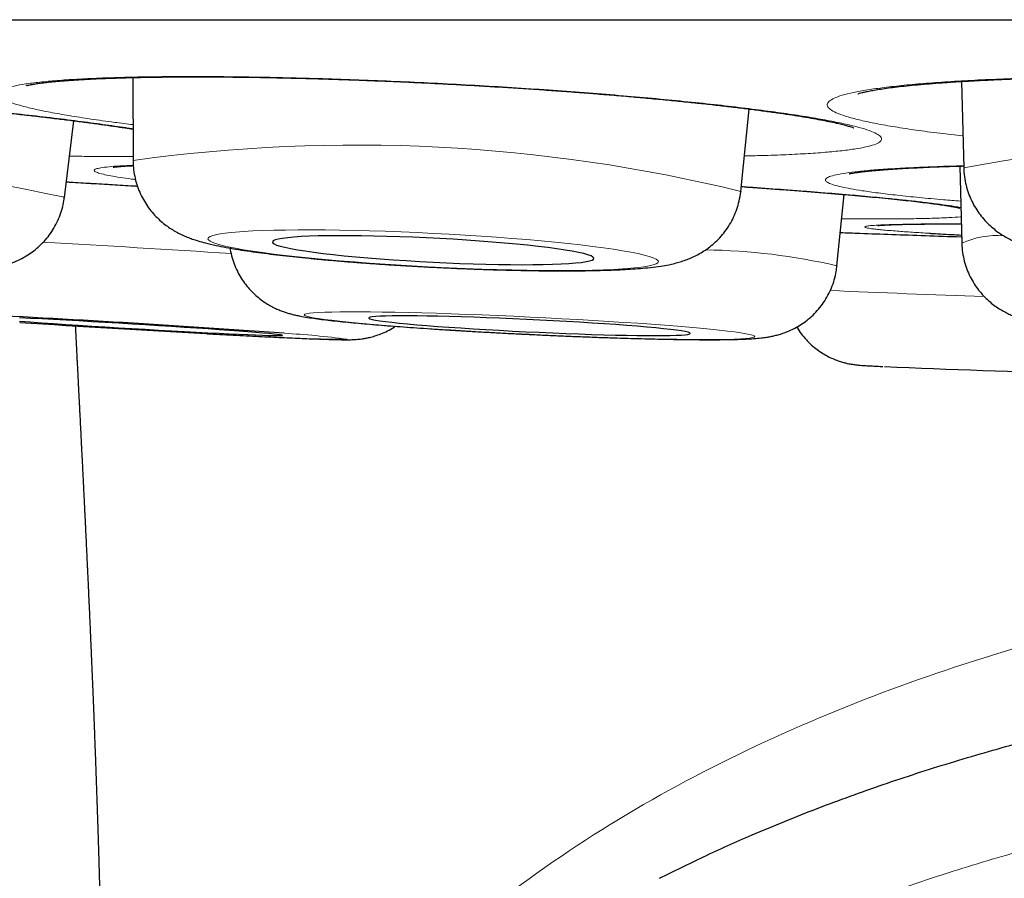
# Model space of a CAD drawing. Header units: millimetres. Extents: x 8 to 869, y 12 to 834.
# Tile 9 of 216: x 346.07 to 349.81, y 397.74 to 401.01. Entities that reach past the tile are written whole.
import ezdxf

# ---------------------------------------------------------------- set-up
doc = ezdxf.new("R2010")
doc.units = ezdxf.units.MM

msp = doc.modelspace()

# ---------------------------------------------------------------- linework, layer by layer
at = {"color": 7, "linetype": 'Continuous', "lineweight": 30}
for p, q in [((337.6236, 401.0073), (370.9585, 401.0073)), ((346.4967, 400.787), (346.4972, 400.4711)), ((349.6517, 400.7722), (349.6602, 400.4429)), ((348.8113, 400.3532), (348.8439, 400.6671)), ((346.2355, 400.3306), (346.2716, 400.6225)), ((349.6454, 400.4497), (349.653, 400.1563)), ((348.8113, 400.3532), (348.8111, 400.3521)), ((346.2355, 400.3308), (346.2355, 400.3306)), ((349.1777, 400.0697), (349.2051, 400.3415)), ((349.1777, 400.0697), (349.1773, 400.0688))]:
    msp.add_line(p, q, dxfattribs=at)
at = {"color": 252, "linetype": 'Continuous', "lineweight": 0, "flags": 128}
for points in [[(347.6398, 400.0653), (347.701, 400.0624), (347.7619, 400.0598), (347.8222, 400.0575), (347.8815, 400.0557), (347.9396, 400.0542), (347.9962, 400.0531), (348.0509, 400.0523), (348.1036, 400.052), (348.1539, 400.052), (348.2016, 400.0525), (348.2464, 400.0533), (348.2881, 400.0546), (348.3266, 400.0562), (348.3615, 400.0582), (348.3927, 400.0605), (348.4202, 400.0632), (348.4436, 400.0662), (348.4629, 400.0696), (348.4781, 400.0733), (348.4889, 400.0772), (348.4955, 400.0814), (348.4977, 400.0859), (348.4955, 400.0906), (348.4889, 400.0954), (348.4781, 400.1005), (348.4629, 400.1057), (348.4436, 400.111), (348.4202, 400.1164), (348.3927, 400.1219), (348.3615, 400.1274), (348.3266, 400.1329), (348.2881, 400.1384), (348.2464, 400.1439), (348.2016, 400.1493), (348.1539, 400.1546), (348.1036, 400.1597), (348.0509, 400.1647), (347.9962, 400.1696), (347.9396, 400.1742), (347.8815, 400.1786), (347.8222, 400.1827), (347.7619, 400.1866), (347.701, 400.1901), (347.6398, 400.1934), (347.5786, 400.1963), (347.5177, 400.1989), (347.4575, 400.2012), (347.3981, 400.2031), (347.34, 400.2046), (347.2834, 400.2057), (347.2287, 400.2064), (347.176, 400.2067), (347.1257, 400.2067), (347.078, 400.2062), (347.0332, 400.2054), (346.9915, 400.2042), (346.953, 400.2025), (346.9181, 400.2006), (346.8869, 400.1982), (346.8595, 400.1955), (346.836, 400.1925), (346.8167, 400.1891), (346.8015, 400.1855), (346.7907, 400.1815), (346.7841, 400.1773), (346.7819, 400.1728), (346.7841, 400.1682), (346.7907, 400.1633), (346.8015, 400.1582), (346.8167, 400.153), (346.836, 400.1477), (346.8595, 400.1423), (346.8869, 400.1368), (346.9181, 400.1313), (346.953, 400.1258), (346.9915, 400.1203), (347.0332, 400.1148), (347.078, 400.1094), (347.1257, 400.1042), (347.176, 400.099), (347.2287, 400.094), (347.2834, 400.0892), (347.34, 400.0846), (347.3981, 400.0802), (347.4575, 400.076), (347.5177, 400.0722), (347.5786, 400.0686), (347.6398, 400.0653)], [(348.8648, 399.8005), (348.8627, 399.8029), (348.8563, 399.8056), (348.8455, 399.8084), (348.8305, 399.8114), (348.8112, 399.8146), (348.7879, 399.8178), (348.7606, 399.8213), (348.7294, 399.8248), (348.6946, 399.8284), (348.6562, 399.8321), (348.6146, 399.8358), (348.5698, 399.8396), (348.5222, 399.8433), (348.472, 399.8471), (348.4194, 399.8508), (348.3646, 399.8545), (348.3081, 399.8581), (348.25, 399.8617), (348.1907, 399.8651), (348.1304, 399.8684), (348.0696, 399.8716), (348.0084, 399.8747), (347.9471, 399.8775), (347.8862, 399.8802), (347.8259, 399.8827), (347.7666, 399.885), (347.7084, 399.887), (347.6518, 399.8889), (347.597, 399.8904), (347.5442, 399.8918), (347.4939, 399.8929), (347.4461, 399.8937), (347.4012, 399.8942), (347.3594, 399.8945), (347.3209, 399.8946), (347.2859, 399.8943), (347.2545, 399.8938), (347.227, 399.893), (347.2034, 399.892), (347.184, 399.8907), (347.1687, 399.8891), (347.1578, 399.8874), (347.1511, 399.8853), (347.1488, 399.8831), (347.1509, 399.8806), (347.1573, 399.878), (347.1681, 399.8752), (347.1831, 399.8722), (347.2023, 399.869), (347.2257, 399.8657), (347.253, 399.8623), (347.2841, 399.8588), (347.319, 399.8551), (347.3573, 399.8515), (347.399, 399.8477), (347.4437, 399.844), (347.4913, 399.8402), (347.5416, 399.8364), (347.5942, 399.8327), (347.6489, 399.829), (347.7055, 399.8254), (347.7635, 399.8219), (347.8229, 399.8184), (347.8831, 399.8151), (347.944, 399.8119), (348.0052, 399.8089), (348.0664, 399.806), (348.1273, 399.8033), (348.1876, 399.8009), (348.247, 399.7986), (348.3051, 399.7965), (348.3618, 399.7947), (348.4166, 399.7931), (348.4693, 399.7918), (348.5197, 399.7907), (348.5674, 399.7899), (348.6123, 399.7893), (348.6542, 399.789), (348.6927, 399.789), (348.7277, 399.7892), (348.7591, 399.7897), (348.7866, 399.7905), (348.8101, 399.7916), (348.8296, 399.7929), (348.8448, 399.7944), (348.8558, 399.7962), (348.8625, 399.7982), (348.8648, 399.8005)]]:
    msp.add_lwpolyline(points, dxfattribs=at)
at = {"color": 7, "linetype": 'Continuous', "lineweight": 30, "flags": 128}
for points in [[(347.6398, 400.0837), (347.691, 400.0812), (347.7419, 400.0791), (347.792, 400.0774), (347.8411, 400.076), (347.8888, 400.075), (347.9347, 400.0744), (347.9786, 400.0741), (348.02, 400.0743), (348.0589, 400.0748), (348.0947, 400.0757), (348.1274, 400.077), (348.1567, 400.0787), (348.1823, 400.0807), (348.2041, 400.0831), (348.222, 400.0857), (348.2358, 400.0887), (348.2454, 400.092), (348.2507, 400.0955), (348.2518, 400.0993), (348.2486, 400.1033), (348.2411, 400.1074), (348.2294, 400.1118), (348.2136, 400.1162), (348.1937, 400.1207), (348.1699, 400.1253), (348.1425, 400.13), (348.1115, 400.1346), (348.0772, 400.1392), (348.0398, 400.1437), (347.9996, 400.1481), (347.9569, 400.1524), (347.912, 400.1565), (347.8652, 400.1604), (347.8167, 400.1641), (347.7671, 400.1676), (347.7165, 400.1708), (347.6654, 400.1737), (347.6142, 400.1763), (347.5631, 400.1786), (347.5125, 400.1805), (347.4629, 400.1821), (347.4145, 400.1833), (347.3676, 400.1841), (347.3227, 400.1845), (347.28, 400.1846), (347.2398, 400.1842), (347.2024, 400.1835), (347.1681, 400.1824), (347.1371, 400.1809), (347.1097, 400.1791), (347.0859, 400.1769), (347.066, 400.1744), (347.0502, 400.1715), (347.0385, 400.1684), (347.031, 400.165), (347.0278, 400.1613), (347.0289, 400.1575), (347.0342, 400.1534), (347.0438, 400.1491), (347.0576, 400.1448), (347.0755, 400.1403), (347.0973, 400.1357), (347.123, 400.1311), (347.1522, 400.1265), (347.1849, 400.1218), (347.2208, 400.1173), (347.2596, 400.1128), (347.301, 400.1085), (347.3449, 400.1043), (347.3908, 400.1002), (347.4385, 400.0964), (347.4876, 400.0928), (347.5377, 400.0895), (347.5886, 400.0864), (347.6398, 400.0837)], [(346.0643, 399.8587), (346.1051, 399.8559), (346.1483, 399.8529), (346.1937, 399.8498), (346.2409, 399.8467), (346.2897, 399.8436), (346.3395, 399.8404), (346.3902, 399.8373), (346.4414, 399.8342), (346.4926, 399.8311), (346.5436, 399.8281), (346.5939, 399.8252), (346.6433, 399.8225), (346.6913, 399.8198), (346.7377, 399.8173), (346.7821, 399.815), (346.8242, 399.8129), (346.8637, 399.811), (346.9004, 399.8093), (346.9339, 399.8078), (346.964, 399.8065), (346.9906, 399.8055), (347.0134, 399.8048), (347.0323, 399.8043), (347.0472, 399.8041), (347.0579, 399.8041), (347.0643, 399.8045), (347.0665, 399.805)], [(347.0665, 399.805), (347.0644, 399.8059), (347.058, 399.8069), (347.0474, 399.8083), (347.0327, 399.8098), (347.0138, 399.8116), (346.9911, 399.8136), (346.9646, 399.8158), (346.9345, 399.8182), (346.901, 399.8207), (346.8645, 399.8234), (346.825, 399.8262), (346.7829, 399.8292), (346.7386, 399.8322), (346.6922, 399.8353), (346.6442, 399.8384), (346.5949, 399.8415), (346.5446, 399.8447), (346.4936, 399.8478), (346.4424, 399.8509), (346.3912, 399.8539), (346.3405, 399.8569), (346.2906, 399.8597), (346.2419, 399.8624), (346.1946, 399.865), (346.1492, 399.8674), (346.1059, 399.8696), (346.0651, 399.8716)], [(348.619, 399.8123), (348.617, 399.8144), (348.6106, 399.8166), (348.6001, 399.8191), (348.5853, 399.8216), (348.5665, 399.8244), (348.5438, 399.8272), (348.5173, 399.8302), (348.4873, 399.8332), (348.4538, 399.8363), (348.4173, 399.8395), (348.3778, 399.8426), (348.3358, 399.8458), (348.2914, 399.8489), (348.2451, 399.852), (348.197, 399.855), (348.1477, 399.8579), (348.0973, 399.8607), (348.0463, 399.8633), (347.9951, 399.8659), (347.9439, 399.8682), (347.8932, 399.8704), (347.8432, 399.8723), (347.7944, 399.874), (347.7471, 399.8756), (347.7016, 399.8768), (347.6583, 399.8779), (347.6174, 399.8787), (347.5792, 399.8792), (347.5441, 399.8794), (347.5121, 399.8794), (347.4837, 399.8792), (347.4589, 399.8786), (347.438, 399.8778), (347.421, 399.8768), (347.4082, 399.8755), (347.3995, 399.874), (347.3951, 399.8722), (347.395, 399.8703), (347.3992, 399.8681), (347.4077, 399.8657), (347.4203, 399.8632), (347.4371, 399.8605), (347.4579, 399.8577), (347.4825, 399.8548), (347.5108, 399.8518), (347.5426, 399.8488), (347.5776, 399.8456), (347.6157, 399.8425), (347.6564, 399.8393), (347.6997, 399.8362), (347.7451, 399.8331), (347.7923, 399.8301), (347.841, 399.8271), (347.8909, 399.8242), (347.9417, 399.8215), (347.9928, 399.8189), (348.0441, 399.8165), (348.0951, 399.8142), (348.1455, 399.8122), (348.1949, 399.8103), (348.243, 399.8087), (348.2894, 399.8073), (348.3339, 399.8062), (348.376, 399.8053), (348.4156, 399.8046), (348.4523, 399.8042), (348.4859, 399.8041), (348.5161, 399.8042), (348.5427, 399.8046), (348.5656, 399.8053), (348.5846, 399.8062), (348.5995, 399.8074), (348.6102, 399.8088), (348.6168, 399.8104), (348.619, 399.8123)]]:
    msp.add_lwpolyline(points, dxfattribs=at)
at = {"color": 252, "linetype": 'Continuous', "lineweight": 0}
for centre, radius, start, end in [((350.6792, 395.1941), 5.3468, 75.9582, 100.9865), ((344.5115, 392.3686), 8.1467, 77.78247, 94.13435), ((347.3461, 394.3667), 6.1632, 76.24728, 97.91718), ((341.5683, 318.4887), 81.7998, 86.282827, 86.786039), ((349.7881, 399.8573), 0.3281, 85.9116, 114.3242), ((348.6486, 397.8058), 2.325, 76.8463, 89.2846), ((352.02, 467.9649), 68.0499, 267.582874, 268.078595), ((347.3707, 408.0536), 8.2635, 265.84758, 269.59372), ((346.9169, 396.876), 2.9409, 82.2761, 86.966)]:
    msp.add_arc(centre, radius, start, end, dxfattribs=at)
at = {"color": 7, "linetype": 'Continuous', "lineweight": 30}
for centre, radius, start, end in [((343.3696, 348.4857), 51.4605, 85.87367, 87.24051), ((350.0042, 458.9232), 59.1998, 266.185069, 266.870572), ((352.7205, 480.6102), 80.9939, 267.621164, 268.681474)]:
    msp.add_arc(centre, radius, start, end, dxfattribs=at)
for points, knots in [([(343.5067, 400.7772), (343.5068, 400.7772), (343.5071, 400.7772), (343.5114, 400.7781), (343.5192, 400.7792), (343.5311, 400.7807), (343.5473, 400.7823), (343.5678, 400.7839), (343.5924, 400.7855), (343.6212, 400.7868), (343.6539, 400.7879), (343.6908, 400.7888), (343.7317, 400.7894), (343.7764, 400.7897), (343.8247, 400.7897), (343.8765, 400.7894), (343.9314, 400.7887), (343.9894, 400.7877), (344.05, 400.7863), (344.1131, 400.7846), (344.1784, 400.7826), (344.2456, 400.7803), (344.3144, 400.7776), (344.3846, 400.7747), (344.4562, 400.7714), (344.5294, 400.7678), (344.6045, 400.7639), (344.6814, 400.7597), (344.7595, 400.7552), (344.8384, 400.7504), (344.918, 400.7454), (344.9978, 400.7401), (345.0776, 400.7346), (345.1575, 400.7289), (345.2372, 400.723), (345.3167, 400.7169), (345.3956, 400.7106), (345.4739, 400.7041), (345.5514, 400.6975), (345.6264, 400.6908), (345.6785, 400.6861), (345.7184, 400.6824), (345.7592, 400.6785), (345.8203, 400.6726), (345.8911, 400.6656), (345.9599, 400.6585), (346.0266, 400.6513), (346.0911, 400.6441), (346.1534, 400.637), (346.2131, 400.6298), (346.2701, 400.6227), (346.3241, 400.6157), (346.375, 400.6087), (346.4227, 400.6019), (346.4636, 400.5958), (346.4871, 400.592), (346.497, 400.5905)], [0, 0, 0, 0, 0.008879, 0.020972, 0.03445, 0.04924, 0.065181, 0.082057, 0.099732, 0.117358, 0.135631, 0.154407, 0.173585, 0.193083, 0.212833, 0.232774, 0.25285, 0.273014, 0.29322, 0.313418, 0.333565, 0.353631, 0.373587, 0.393412, 0.413093, 0.432712, 0.452721, 0.472818, 0.492976, 0.513165, 0.53335, 0.553497, 0.57358, 0.593583, 0.613699, 0.633798, 0.65389, 0.673987, 0.694099, 0.714234, 0.733298, 0.735939, 0.746541, 0.766606, 0.786625, 0.80662, 0.826601, 0.846577, 0.866555, 0.886542, 0.906539, 0.926349, 0.946127, 0.965912, 0.985648, 1, 1, 1, 1]), ([(346.0909, 400.7559), (346.0912, 400.756), (346.0917, 400.7562), (346.0967, 400.7575), (346.1051, 400.7594), (346.1176, 400.7617), (346.1343, 400.7644), (346.1553, 400.7673), (346.1806, 400.7701), (346.21, 400.773), (346.2433, 400.7757), (346.2808, 400.7783), (346.3223, 400.7807), (346.3677, 400.7829), (346.4167, 400.7848), (346.4691, 400.7864), (346.5248, 400.7878), (346.5833, 400.7888), (346.6446, 400.7894), (346.7082, 400.7898), (346.7741, 400.7898), (346.8417, 400.7894), (346.911, 400.7887), (346.9816, 400.7877), (347.0536, 400.7863), (347.1272, 400.7846), (347.2026, 400.7825), (347.2798, 400.7801), (347.3581, 400.7774), (347.4372, 400.7743), (347.5169, 400.771), (347.5967, 400.7673), (347.6764, 400.7633), (347.7561, 400.7591), (347.8356, 400.7546), (347.9149, 400.7498), (347.9935, 400.7448), (348.0714, 400.7395), (348.1484, 400.734), (348.2214, 400.7284), (348.2816, 400.7237), (348.3407, 400.7188), (348.4015, 400.7136), (348.4718, 400.7073), (348.54, 400.7008), (348.6062, 400.6942), (348.6701, 400.6875), (348.7316, 400.6807), (348.7906, 400.6738), (348.8467, 400.6669), (348.8998, 400.6599), (348.9497, 400.653), (348.9964, 400.6461), (349.0398, 400.6393), (349.0796, 400.6326), (349.1156, 400.626), (349.1475, 400.6198), (349.1741, 400.614), (349.1961, 400.6089), (349.2138, 400.6042), (349.2273, 400.6003), (349.2361, 400.5974), (349.241, 400.5956), (349.2416, 400.5953), (349.2418, 400.5952)], [0, 0, 0, 0, 0.009467, 0.020292, 0.032199, 0.045136, 0.058984, 0.073586, 0.088991, 0.104253, 0.120088, 0.136373, 0.153024, 0.169968, 0.187144, 0.204496, 0.221975, 0.239535, 0.257135, 0.274731, 0.292284, 0.309765, 0.327152, 0.344423, 0.361573, 0.378713, 0.396191, 0.413744, 0.431347, 0.448973, 0.466591, 0.484171, 0.50169, 0.519146, 0.536704, 0.554249, 0.571789, 0.589333, 0.606891, 0.624469, 0.640083, 0.649337, 0.666842, 0.684303, 0.701739, 0.719158, 0.736567, 0.753971, 0.771375, 0.788777, 0.805991, 0.823181, 0.840352, 0.857455, 0.874436, 0.89123, 0.907756, 0.923917, 0.937863, 0.952535, 0.967071, 0.97925, 0.990471, 1, 1, 1, 1]), ([(349.2568, 400.7248), (349.2567, 400.7247), (349.2563, 400.7246), (349.2585, 400.7254), (349.2637, 400.727), (349.2729, 400.7296), (349.2861, 400.7327), (349.3035, 400.7363), (349.3253, 400.7402), (349.3512, 400.7443), (349.3813, 400.7485), (349.4151, 400.7526), (349.4532, 400.7567), (349.4953, 400.7607), (349.5413, 400.7646), (349.5909, 400.7683), (349.6439, 400.7718), (349.7001, 400.775), (349.7592, 400.778), (349.821, 400.7806), (349.8852, 400.783), (349.9515, 400.785), (350.0196, 400.7866), (350.0893, 400.788), (350.1603, 400.789), (350.2326, 400.7896), (350.3065, 400.7899), (350.3822, 400.7898), (350.4596, 400.7895), (350.538, 400.7887), (350.6173, 400.7876), (350.697, 400.7862), (350.7769, 400.7845), (350.8566, 400.7824), (350.9362, 400.78), (351.0156, 400.7772), (351.0946, 400.7742), (351.173, 400.7708), (351.2506, 400.7671), (351.3273, 400.7632), (351.4003, 400.7591), (351.4604, 400.7554), (351.5195, 400.7516), (351.5798, 400.7475), (351.6494, 400.7424), (351.717, 400.7371), (351.7823, 400.7315), (351.8454, 400.7258), (351.906, 400.7199), (351.964, 400.7138), (352.0191, 400.7076), (352.071, 400.7013), (352.1197, 400.695), (352.1651, 400.6886), (352.2072, 400.6822), (352.2455, 400.6758), (352.2798, 400.6695), (352.3099, 400.6635), (352.3348, 400.658), (352.3549, 400.6531), (352.3701, 400.6489), (352.3814, 400.6454), (352.3884, 400.6429), (352.3919, 400.6415), (352.3918, 400.6415), (352.3917, 400.6415)], [0, 0, 0, 0, 0.001644, 0.011784, 0.022941, 0.035121, 0.048269, 0.062273, 0.076985, 0.092488, 0.1078, 0.12368, 0.14001, 0.156711, 0.173711, 0.190949, 0.208369, 0.225922, 0.243561, 0.261244, 0.278928, 0.296572, 0.314145, 0.331625, 0.348991, 0.366235, 0.383463, 0.401035, 0.418684, 0.436384, 0.454108, 0.471824, 0.489503, 0.507121, 0.524674, 0.542329, 0.55997, 0.577605, 0.595244, 0.612895, 0.630566, 0.646512, 0.655816, 0.673406, 0.69095, 0.708465, 0.725959, 0.743437, 0.760906, 0.778367, 0.795819, 0.813059, 0.830278, 0.847457, 0.864546, 0.881485, 0.8982, 0.914605, 0.930589, 0.944249, 0.958625, 0.971313, 0.983172, 0.99411, 1, 1, 1, 1]), ([(343.9245, 400.494), (343.9243, 400.4911), (343.9235, 400.477), (343.9259, 400.4519), (343.9314, 400.4195), (343.9405, 400.3886), (343.9523, 400.3596), (343.9667, 400.3327), (343.9831, 400.3081), (344.0011, 400.286), (344.0201, 400.2665), (344.0396, 400.2497), (344.0588, 400.2356), (344.0775, 400.2239), (344.0953, 400.2142), (344.1125, 400.2061), (344.1293, 400.1991), (344.1466, 400.1929), (344.1654, 400.187), (344.1886, 400.1806), (344.2168, 400.174), (344.2496, 400.1674), (344.2845, 400.1611), (344.3212, 400.1552), (344.3604, 400.1493), (344.4026, 400.1435), (344.4467, 400.1378), (344.4928, 400.1322), (344.5408, 400.1267), (344.5908, 400.1212), (344.6425, 400.1159), (344.6958, 400.1106), (344.7506, 400.1055), (344.8066, 400.1004), (344.8636, 400.0956), (344.9214, 400.0909), (344.9797, 400.0863), (345.0384, 400.082), (345.0971, 400.0779), (345.1557, 400.074), (345.2139, 400.0704), (345.2714, 400.067), (345.3281, 400.0639), (345.3837, 400.0611), (345.4379, 400.0587), (345.4907, 400.0565), (345.5417, 400.0546), (345.5909, 400.0531), (345.638, 400.052), (345.683, 400.0512), (345.7257, 400.0507), (345.7662, 400.0507), (345.8045, 400.0511), (345.841, 400.0519), (345.8764, 400.0534), (345.9114, 400.0557), (345.9419, 400.0588), (345.968, 400.0628), (345.9883, 400.0669), (346.0072, 400.0716), (346.0266, 400.0775), (346.047, 400.0852), (346.0685, 400.095), (346.091, 400.1074), (346.114, 400.1227), (346.1368, 400.1412), (346.1586, 400.1627), (346.1785, 400.1868), (346.1961, 400.2133), (346.211, 400.2418), (346.2227, 400.2718), (346.2312, 400.3016), (346.234, 400.3215), (346.2353, 400.3307)], [0, 0, 0, 0, 0.0026674, 0.0129078, 0.0229119, 0.0326961, 0.04227, 0.0516354, 0.0607864, 0.0697061, 0.0783648, 0.0867272, 0.0947835, 0.1025995, 0.1103519, 0.1182853, 0.1267038, 0.1360873, 0.1471363, 0.1610929, 0.1809554, 0.2025346, 0.2222628, 0.240912, 0.2605753, 0.2795445, 0.2981002, 0.3163947, 0.3345133, 0.3525079, 0.3704125, 0.3882506, 0.4060387, 0.4237892, 0.4415118, 0.4592139, 0.4769019, 0.4945813, 0.5122569, 0.5299331, 0.5476133, 0.5653025, 0.5830057, 0.6007291, 0.6184797, 0.6362664, 0.6541002, 0.6719958, 0.6899733, 0.7080609, 0.7262997, 0.7447532, 0.7635245, 0.7827955, 0.8029264, 0.8247758, 0.8479215, 0.8618735, 0.8720665, 0.8811826, 0.8896582, 0.8979365, 0.9062501, 0.9148384, 0.9238025, 0.9330971, 0.9426209, 0.9522873, 0.9620396, 0.9718437, 0.9816792, 0.9915339, 1, 1, 1, 1]), ([(346.4975, 400.4711), (346.4976, 400.4621), (346.4979, 400.4419), (346.5027, 400.4112), (346.5108, 400.3796), (346.522, 400.3498), (346.5358, 400.322), (346.5518, 400.2965), (346.5695, 400.2735), (346.5884, 400.2531), (346.608, 400.2353), (346.6276, 400.2201), (346.6471, 400.2072), (346.6661, 400.1963), (346.685, 400.187), (346.704, 400.1789), (346.7241, 400.1713), (346.747, 400.1639), (346.7765, 400.1557), (346.811, 400.1477), (346.8497, 400.1401), (346.8889, 400.1332), (346.9303, 400.1268), (346.9744, 400.1206), (347.0198, 400.1148), (347.067, 400.1092), (347.116, 400.1038), (347.1668, 400.0987), (347.2193, 400.0937), (347.2733, 400.089), (347.3286, 400.0845), (347.3851, 400.0802), (347.4427, 400.0761), (347.5009, 400.0723), (347.5597, 400.0688), (347.6061, 400.0662), (347.6328, 400.0649), (347.6398, 400.0645)], [0, 0, 0, 0, 0.016684, 0.037273, 0.057424, 0.077167, 0.096521, 0.115486, 0.13405, 0.152189, 0.169888, 0.187199, 0.204322, 0.22163, 0.239558, 0.258868, 0.280632, 0.306543, 0.339832, 0.388538, 0.430832, 0.470013, 0.511357, 0.550646, 0.588761, 0.626155, 0.663072, 0.699655, 0.735998, 0.772163, 0.808195, 0.844127, 0.879985, 0.915789, 0.951556, 0.9873, 1, 1, 1, 1]), ([(346.4214, 400.4455), (346.4214, 400.4455), (346.4209, 400.4454), (346.423, 400.4458), (346.428, 400.4465), (346.4372, 400.4475), (346.4503, 400.4487), (346.4681, 400.4499), (346.4842, 400.4509), (346.4955, 400.4513), (346.4982, 400.4514)], [0, 0, 0, 0, 0.01364, 0.130276, 0.263491, 0.413145, 0.577714, 0.754666, 0.94112, 1, 1, 1, 1]), ([(349.2239, 400.4202), (349.2239, 400.4201), (349.2237, 400.4201), (349.2271, 400.4209), (349.2339, 400.4223), (349.2448, 400.4242), (349.2598, 400.4264), (349.2792, 400.4289), (349.303, 400.4314), (349.331, 400.434), (349.363, 400.4366), (349.399, 400.4391), (349.4388, 400.4415), (349.4824, 400.4437), (349.5294, 400.4458), (349.5798, 400.4477), (349.6234, 400.4492), (349.6512, 400.4499), (349.66, 400.4501)], [0, 0, 0, 0, 0.023729, 0.069529, 0.120704, 0.177074, 0.238103, 0.303018, 0.370976, 0.4412, 0.513009, 0.585293, 0.659864, 0.735136, 0.810972, 0.887269, 0.963956, 1, 1, 1, 1]), ([(349.6607, 400.4429), (349.6607, 400.4374), (349.6609, 400.4206), (349.6651, 400.393), (349.6729, 400.361), (349.684, 400.3308), (349.6977, 400.3026), (349.7137, 400.2766), (349.7316, 400.2531), (349.7507, 400.2322), (349.7706, 400.2139), (349.7907, 400.1982), (349.8109, 400.1848), (349.8308, 400.1733), (349.8508, 400.1634), (349.8712, 400.1547), (349.8932, 400.1466), (349.9185, 400.1386), (349.9515, 400.1298), (349.9893, 400.1215), (350.0308, 400.1139), (350.0718, 400.1074), (350.1148, 400.1014), (350.1606, 400.0957), (350.2077, 400.0905), (350.2564, 400.0856), (350.3068, 400.0811), (350.3588, 400.0768), (350.4124, 400.0729), (350.4675, 400.0693), (350.5238, 400.0659), (350.5811, 400.0629), (350.6393, 400.0602), (350.6981, 400.0578), (350.7554, 400.0558), (350.793, 400.0548), (350.8109, 400.0543)], [0, 0, 0, 0, 0.0103724, 0.0313922, 0.0519713, 0.0721489, 0.0919546, 0.1113983, 0.1304823, 0.1492032, 0.1675759, 0.1856851, 0.2037525, 0.2221071, 0.2412515, 0.2619685, 0.2853914, 0.3133484, 0.3493837, 0.4014574, 0.443565, 0.4828295, 0.5242096, 0.5637084, 0.6020895, 0.639766, 0.6769664, 0.7138306, 0.7504502, 0.7868883, 0.8231905, 0.859391, 0.8955162, 0.9315877, 0.9676235, 1, 1, 1, 1]), ([(346.2428, 400.3896), (346.2478, 400.3893), (346.2792, 400.3875), (346.3377, 400.384), (346.4181, 400.3792), (346.4769, 400.3757), (346.5088, 400.3738), (346.5137, 400.3735)], [0, 0, 0, 0, 0.056198, 0.351009, 0.647767, 0.946124, 1, 1, 1, 1]), ([(347.6398, 400.0645), (347.6502, 400.064), (347.6803, 400.0625), (347.73, 400.0602), (347.7887, 400.0578), (347.8468, 400.0558), (347.904, 400.0541), (347.9602, 400.0527), (348.0152, 400.0517), (348.0687, 400.051), (348.1206, 400.0507), (348.1707, 400.0508), (348.2188, 400.0512), (348.265, 400.052), (348.309, 400.0533), (348.3511, 400.055), (348.3913, 400.0571), (348.4301, 400.0599), (348.4688, 400.0636), (348.5039, 400.0682), (348.534, 400.0734), (348.5585, 400.0788), (348.58, 400.0846), (348.601, 400.0915), (348.6221, 400.0998), (348.6436, 400.11), (348.6657, 400.1225), (348.6882, 400.1376), (348.7104, 400.1557), (348.7318, 400.1767), (348.7517, 400.2005), (348.7695, 400.2267), (348.7846, 400.255), (348.7968, 400.2849), (348.8057, 400.3172), (348.8105, 400.3401), (348.8112, 400.3526), (348.8112, 400.3532)], [0, 0, 0, 0, 0.018871, 0.054746, 0.090634, 0.126545, 0.162492, 0.198491, 0.23456, 0.270722, 0.307007, 0.343452, 0.38011, 0.417055, 0.454394, 0.492295, 0.531032, 0.571098, 0.613495, 0.660723, 0.695908, 0.721617, 0.744408, 0.764705, 0.783566, 0.801848, 0.820082, 0.838585, 0.857558, 0.876964, 0.896681, 0.916591, 0.936615, 0.956703, 0.976826, 0.998898, 1, 1, 1, 1]), ([(348.8132, 400.3715), (348.828, 400.3705), (348.8663, 400.3679), (348.926, 400.3636), (348.9923, 400.3587), (349.0566, 400.3538), (349.1185, 400.3488), (349.1778, 400.3439), (349.2342, 400.3391), (349.2876, 400.3343), (349.3378, 400.3295), (349.3848, 400.3249), (349.4286, 400.3203), (349.4689, 400.3158), (349.5055, 400.3115), (349.5383, 400.3074), (349.5672, 400.3035), (349.5901, 400.3), (349.6065, 400.2974), (349.6197, 400.2951), (349.6306, 400.293), (349.6389, 400.2913), (349.6435, 400.2901), (349.6438, 400.29), (349.6439, 400.29)], [0, 0, 0, 0, 0.032863, 0.084592, 0.136646, 0.188825, 0.241049, 0.293207, 0.345211, 0.396975, 0.448387, 0.499851, 0.551171, 0.602232, 0.652983, 0.703338, 0.753161, 0.802235, 0.839461, 0.866744, 0.906834, 0.943617, 0.976505, 1, 1, 1, 1]), ([(349.6524, 400.1789), (349.6517, 400.179), (349.6045, 400.1806), (349.5153, 400.1837), (349.3863, 400.1882), (349.278, 400.1921), (349.2149, 400.1944), (349.1903, 400.1953)], [0, 0, 0, 0, 0.003933, 0.283826, 0.553886, 0.825822, 1, 1, 1, 1]), ([(349.3328, 400.2235), (349.333, 400.2235), (349.3334, 400.2236), (349.3379, 400.224), (349.3458, 400.2246), (349.358, 400.2253), (349.3745, 400.2261), (349.3953, 400.2269), (349.4205, 400.2276), (349.4497, 400.2282), (349.4828, 400.2288), (349.5196, 400.2292), (349.56, 400.2295), (349.6035, 400.2297), (349.6352, 400.2297), (349.6511, 400.2298)], [0, 0, 0, 0, 0.042226, 0.097118, 0.160539, 0.231573, 0.308633, 0.389992, 0.474191, 0.56017, 0.647215, 0.734824, 0.822362, 0.911421, 1, 1, 1, 1]), ([(349.5305, 400.1938), (349.5319, 400.1937), (349.5564, 400.1921), (349.5966, 400.1899), (349.6394, 400.1878), (349.6522, 400.1871)], [0, 0, 0, 0, 0.040715, 0.714131, 1, 1, 1, 1]), ([(346.8669, 400.1372), (346.867, 400.1356), (346.8683, 400.1232), (346.8741, 400.1007), (346.8841, 400.0705), (346.8972, 400.0423), (346.9126, 400.0162), (346.93, 399.9925), (346.9489, 399.9713), (346.9688, 399.9527), (346.989, 399.9369), (347.0088, 399.9238), (347.0276, 399.9132), (347.0452, 399.9049), (347.0614, 399.8982), (347.0765, 399.8928), (347.0911, 399.8883), (347.1059, 399.8844), (347.1223, 399.8806), (347.1432, 399.8764), (347.1686, 399.8722), (347.1987, 399.8679), (347.2312, 399.8638), (347.2663, 399.8599), (347.3045, 399.8559), (347.3446, 399.8521), (347.3868, 399.8483), (347.4313, 399.8446), (347.478, 399.8409), (347.5268, 399.8372), (347.5774, 399.8336), (347.6298, 399.83), (347.6838, 399.8265), (347.739, 399.8231), (347.7954, 399.8197), (347.8527, 399.8165), (347.9106, 399.8134), (347.9689, 399.8104), (348.0274, 399.8076), (348.0857, 399.8049), (348.1438, 399.8024), (348.2012, 399.8001), (348.2578, 399.7979), (348.3134, 399.796), (348.3676, 399.7942), (348.4204, 399.7927), (348.4714, 399.7914), (348.5206, 399.7903), (348.5676, 399.7894), (348.6124, 399.7888), (348.6548, 399.7885), (348.6948, 399.7883), (348.7322, 399.7885), (348.7673, 399.7889), (348.8002, 399.7897), (348.8316, 399.7909), (348.8606, 399.7925), (348.8858, 399.7948), (348.9068, 399.7974), (348.9244, 399.8004), (348.9405, 399.8038), (348.9575, 399.8083), (348.976, 399.8142), (348.9962, 399.8221), (349.0179, 399.8325), (349.0409, 399.8459), (349.0643, 399.8625), (349.087, 399.8822), (349.1082, 399.9048), (349.1273, 399.9299), (349.1439, 399.9572), (349.1576, 399.9863), (349.168, 400.0168), (349.1748, 400.0447), (349.1766, 400.0626), (349.1773, 400.0697)], [0, 0, 0, 0, 0.0014756, 0.0113696, 0.021038, 0.0304868, 0.0397156, 0.0487161, 0.0574683, 0.0659347, 0.0740556, 0.0817627, 0.0890348, 0.0959699, 0.1028031, 0.1098342, 0.1173923, 0.1260015, 0.1364329, 0.1501339, 0.1711742, 0.1916207, 0.2106562, 0.2308018, 0.2499322, 0.2685326, 0.2868271, 0.3049273, 0.3228962, 0.3407726, 0.3585819, 0.3763415, 0.394064, 0.4117583, 0.4294316, 0.4470894, 0.4647363, 0.482376, 0.5000122, 0.5176479, 0.5352856, 0.5529282, 0.5705794, 0.588243, 0.6059236, 0.6236268, 0.6413596, 0.659131, 0.6769534, 0.6948436, 0.7128257, 0.7309359, 0.7492307, 0.7678042, 0.7868273, 0.8066512, 0.8281663, 0.8475709, 0.861225, 0.8701735, 0.8781925, 0.8856604, 0.8930203, 0.9005125, 0.9084671, 0.9169923, 0.9259954, 0.9353139, 0.9448257, 0.9544571, 0.9641635, 0.9739179, 0.9837033, 0.9935088, 1, 1, 1, 1]), ([(349.6534, 400.1563), (349.6534, 400.1526), (349.6533, 400.1378), (349.6569, 400.1122), (349.6641, 400.0801), (349.6747, 400.0498), (349.6879, 400.0215), (349.7036, 399.9954), (349.7212, 399.9717), (349.7402, 399.9505), (349.7601, 399.9321), (349.7803, 399.9164), (349.8001, 399.9033), (349.8192, 399.8925), (349.8374, 399.8838), (349.8548, 399.8765), (349.8719, 399.8705), (349.8893, 399.8651), (349.9083, 399.8601), (349.9317, 399.8548), (349.9602, 399.8495), (349.9932, 399.8444), (350.0282, 399.8398), (350.065, 399.8355), (350.1043, 399.8314), (350.1467, 399.8275), (350.1909, 399.8238), (350.2371, 399.8202), (350.2853, 399.8169), (350.3354, 399.8136), (350.3873, 399.8106), (350.4408, 399.8077), (350.4957, 399.805), (350.5519, 399.8024), (350.609, 399.8001), (350.6669, 399.7979), (350.7254, 399.796), (350.771, 399.7946), (350.7971, 399.7939), (350.8036, 399.7937)], [0, 0, 0, 0, 0.006612, 0.02703, 0.046977, 0.066487, 0.085575, 0.104246, 0.122486, 0.140259, 0.157504, 0.174148, 0.190171, 0.20571, 0.221125, 0.23691, 0.253678, 0.272398, 0.294483, 0.322457, 0.36248, 0.405396, 0.444703, 0.481893, 0.521103, 0.558953, 0.595989, 0.632512, 0.668688, 0.70462, 0.740375, 0.775999, 0.811524, 0.846976, 0.882372, 0.917727, 0.953055, 0.988366, 1, 1, 1, 1]), ([(346.2769, 399.841), (346.277, 399.8406), (346.2774, 399.8324), (346.2783, 399.8154), (346.2795, 399.7908), (346.2808, 399.7668), (346.2819, 399.745), (346.2829, 399.7256), (346.2838, 399.7079), (346.2847, 399.6907), (346.2857, 399.6709), (346.2869, 399.6475), (346.2883, 399.6213), (346.2896, 399.5951), (346.2909, 399.5702), (346.292, 399.5481), (346.293, 399.528), (346.294, 399.5085), (346.2951, 399.4871), (346.2963, 399.4632), (346.2977, 399.4368), (346.2991, 399.4093), (346.3004, 399.3824), (346.3016, 399.3578), (346.3027, 399.3361), (346.3037, 399.3164), (346.3046, 399.2979), (346.3056, 399.2791), (346.3065, 399.2594), (346.3076, 399.2385), (346.3087, 399.2161), (346.3098, 399.1934), (346.3109, 399.1716), (346.3119, 399.1515), (346.3127, 399.1337), (346.3135, 399.1184), (346.3141, 399.1047), (346.3148, 399.0905), (346.3156, 399.0738), (346.3166, 399.054), (346.3177, 399.0314), (346.3188, 399.0074), (346.3199, 398.9839), (346.3209, 398.9624), (346.3219, 398.9432), (346.3227, 398.9261), (346.3234, 398.9103), (346.3242, 398.8938), (346.325, 398.8749), (346.3261, 398.8529), (346.3272, 398.8287), (346.3283, 398.8031), (346.3295, 398.7777), (346.3306, 398.7537), (346.3316, 398.7317), (346.3325, 398.7112), (346.3334, 398.6911), (346.3343, 398.6699), (346.3353, 398.6462), (346.3365, 398.6205), (346.3376, 398.5944), (346.3387, 398.5695), (346.3396, 398.5466), (346.3408, 398.5189), (346.3422, 398.4855), (346.3438, 398.4455), (346.3455, 398.4043), (346.3472, 398.3617), (346.3489, 398.3183), (346.3504, 398.28), (346.3516, 398.2479), (346.3526, 398.2218), (346.3535, 398.1969), (346.3544, 398.1727), (346.3553, 398.1483), (346.3562, 398.1223), (346.3572, 398.094), (346.3582, 398.0646), (346.3592, 398.0355), (346.3601, 398.0083), (346.361, 397.9829), (346.3618, 397.9582), (346.3626, 397.9329), (346.3634, 397.9064), (346.3643, 397.8791), (346.3653, 397.845), (346.3665, 397.8049), (346.3678, 397.7591), (346.3691, 397.7138), (346.3703, 397.6676), (346.3714, 397.6262), (346.3723, 397.5905), (346.373, 397.5617), (346.3736, 397.5338), (346.3743, 397.5053), (346.375, 397.475), (346.3756, 397.4453), (346.3762, 397.4176), (346.3767, 397.3933), (346.3771, 397.3704), (346.3775, 397.3473), (346.378, 397.3225), (346.3785, 397.2953), (346.3789, 397.2697), (346.3793, 397.2474), (346.3796, 397.2288), (346.3798, 397.2108), (346.3801, 397.1931), (346.3804, 397.172), (346.3808, 397.1465), (346.3811, 397.1221), (346.3813, 397.1058), (346.3813, 397.0998)], [0, 0, 0, 0, 0.000319, 0.007421, 0.015233, 0.022506, 0.029099, 0.035012, 0.040244, 0.045249, 0.050762, 0.058431, 0.066831, 0.075019, 0.08274, 0.089994, 0.095682, 0.101594, 0.108311, 0.115836, 0.124167, 0.133308, 0.142006, 0.149833, 0.156783, 0.162855, 0.168805, 0.174693, 0.181039, 0.187844, 0.195107, 0.202808, 0.210094, 0.216518, 0.222588, 0.227613, 0.231656, 0.236149, 0.241683, 0.248261, 0.255883, 0.264327, 0.272287, 0.279551, 0.286006, 0.291788, 0.296898, 0.301979, 0.308688, 0.316192, 0.324494, 0.333577, 0.342563, 0.350805, 0.358468, 0.365551, 0.372152, 0.37953, 0.387867, 0.397165, 0.406682, 0.415522, 0.423682, 0.431163, 0.445255, 0.459601, 0.474446, 0.489983, 0.506253, 0.52221, 0.532357, 0.542043, 0.551335, 0.560257, 0.569207, 0.578963, 0.589717, 0.601378, 0.612588, 0.623103, 0.632685, 0.641944, 0.651766, 0.662158, 0.673019, 0.683769, 0.702417, 0.720592, 0.738516, 0.756939, 0.776499, 0.789085, 0.800909, 0.812028, 0.82369, 0.836386, 0.849995, 0.86115, 0.871442, 0.88087, 0.890394, 0.901107, 0.913012, 0.925896, 0.934703, 0.943382, 0.951932, 0.96045, 0.969981, 0.980815, 0.992957, 1, 1, 1, 1]), ([(346.7777, 399.8114), (346.7943, 399.8105), (346.8288, 399.8087), (346.8791, 399.806), (346.9288, 399.8034), (346.9763, 399.8011), (347.0217, 399.7988), (347.0645, 399.7968), (347.1048, 399.795), (347.1422, 399.7934), (347.1768, 399.792), (347.2085, 399.7908), (347.2372, 399.7898), (347.263, 399.7891), (347.2863, 399.7886), (347.3063, 399.7883), (347.3222, 399.7884), (347.3352, 399.7888), (347.3458, 399.7894), (347.3562, 399.7903), (347.3681, 399.7916), (347.3822, 399.7938), (347.399, 399.7973), (347.4188, 399.8026), (347.4416, 399.8106), (347.4662, 399.8219), (347.4847, 399.8318), (347.4943, 399.8387), (347.496, 399.8399)], [0, 0, 0, 0, 0.0481583, 0.0997196, 0.1513142, 0.2029522, 0.2546472, 0.3064179, 0.3582909, 0.4103059, 0.4625234, 0.5150419, 0.5680315, 0.6218136, 0.6770769, 0.7356508, 0.7872385, 0.8172384, 0.8366891, 0.8539277, 0.8698203, 0.885532, 0.902232, 0.9214194, 0.9437229, 0.9683839, 0.9943824, 1, 1, 1, 1]), ([(349.0245, 399.8367), (349.0249, 399.8361), (349.03, 399.8267), (349.0421, 399.8101), (349.0606, 399.7877), (349.0807, 399.7679), (349.1018, 399.7506), (349.1235, 399.7359), (349.1452, 399.7237), (349.1662, 399.7141), (349.1857, 399.7068), (349.2026, 399.7018), (349.2166, 399.6983), (349.2279, 399.696), (349.2372, 399.6945), (349.2451, 399.6934), (349.2522, 399.6925), (349.2594, 399.6918), (349.2679, 399.6911), (349.28, 399.6902), (349.2962, 399.6892), (349.3176, 399.688), (349.336, 399.6871), (349.3492, 399.6865), (349.3529, 399.6863)], [0, 0, 0, 0, 0.0036797, 0.0520622, 0.0991642, 0.1449062, 0.1891654, 0.231754, 0.2723661, 0.3104505, 0.3450029, 0.3747827, 0.3997749, 0.4217629, 0.4431573, 0.4661422, 0.4929401, 0.5271255, 0.5746529, 0.6504379, 0.7642923, 0.8599774, 0.9613799, 1, 1, 1, 1]), ([(348.5022, 397.7369), (348.5577, 397.7647), (348.674, 397.8227), (348.874, 397.9119), (349.1021, 398.0046), (349.3541, 398.0959), (349.6096, 398.1786), (349.897, 398.2614), (350.182, 398.3325), (350.4782, 398.3981), (350.6588, 398.4312), (350.7566, 398.4491)], [0, 0, 0, 0, 0.078309, 0.163779, 0.27635, 0.389096, 0.502408, 0.615845, 0.767577, 0.874094, 1, 1, 1, 1])]:
    msp.add_open_spline(points, degree=3, knots=knots, dxfattribs=at)
at = {"color": 252, "linetype": 'Continuous', "lineweight": 0}
for points, knots in [([(348.2975, 400.7232), (348.2533, 400.7267), (348.1648, 400.7337), (348.0271, 400.7434), (347.8873, 400.7524), (347.746, 400.7605), (347.6041, 400.7678), (347.4624, 400.7742), (347.3222, 400.7796), (347.1846, 400.784), (347.0505, 400.7873), (346.9206, 400.7896), (346.7959, 400.7909), (346.6775, 400.791), (346.5663, 400.7901), (346.4628, 400.7881), (346.3677, 400.785), (346.2819, 400.7809), (346.2061, 400.7758), (346.1406, 400.7696), (346.0858, 400.7626), (346.0422, 400.7547), (346.0104, 400.746), (345.9903, 400.7364), (345.982, 400.7262), (345.9856, 400.7154), (346.0014, 400.704), (346.029, 400.6922), (346.068, 400.68), (346.1184, 400.6675), (346.18, 400.6547), (346.2521, 400.6419), (346.3344, 400.629), (346.4158, 400.6175), (346.4733, 400.6104), (346.4969, 400.6075)], [0, 0, 0, 0, 0.03053, 0.061169, 0.091808, 0.122339, 0.152869, 0.183508, 0.214147, 0.244677, 0.275207, 0.305846, 0.336486, 0.367016, 0.397546, 0.428185, 0.458824, 0.489354, 0.519884, 0.550523, 0.581163, 0.611693, 0.642223, 0.672862, 0.703501, 0.734031, 0.764561, 0.7952, 0.82584, 0.85637, 0.8869, 0.917539, 0.948178, 0.978708, 1, 1, 1, 1]), ([(351.4778, 400.7554), (351.4338, 400.7581), (351.3457, 400.7634), (351.2084, 400.7703), (351.0688, 400.7763), (350.9275, 400.7814), (350.7855, 400.7854), (350.6436, 400.7883), (350.503, 400.7902), (350.3648, 400.7911), (350.2299, 400.7908), (350.0991, 400.7894), (349.9734, 400.787), (349.8539, 400.7836), (349.7414, 400.7791), (349.6364, 400.7736), (349.5398, 400.7671), (349.4524, 400.7597), (349.3749, 400.7515), (349.3076, 400.7424), (349.251, 400.7327), (349.2055, 400.7222), (349.1719, 400.7112), (349.1499, 400.6996), (349.1396, 400.6876), (349.1412, 400.6753), (349.1551, 400.6627), (349.1809, 400.6499), (349.2181, 400.637), (349.2667, 400.6242), (349.3266, 400.6115), (349.3971, 400.5989), (349.4779, 400.5866), (349.5639, 400.5751), (349.6273, 400.568), (349.6571, 400.5647)], [0, 0, 0, 0, 0.030354, 0.060816, 0.091278, 0.121631, 0.151985, 0.182447, 0.212909, 0.243263, 0.273617, 0.304079, 0.334541, 0.364894, 0.395248, 0.42571, 0.456172, 0.486526, 0.516879, 0.547342, 0.577804, 0.608157, 0.638511, 0.668973, 0.699435, 0.729789, 0.760142, 0.790604, 0.821067, 0.85142, 0.881774, 0.912236, 0.942698, 0.973052, 1, 1, 1, 1]), ([(348.8253, 400.4883), (348.8477, 400.4888), (348.9044, 400.49), (348.9856, 400.493), (349.0694, 400.4974), (349.1428, 400.5027), (349.2055, 400.5091), (349.2574, 400.5164), (349.2981, 400.5245), (349.3273, 400.5334), (349.3443, 400.5431), (349.3495, 400.5535), (349.3429, 400.5645), (349.3244, 400.5759), (349.2939, 400.5879), (349.2518, 400.6002), (349.1986, 400.6128), (349.1346, 400.6255), (349.0599, 400.6384), (348.9752, 400.6512), (348.8814, 400.664), (348.7791, 400.6766), (348.6687, 400.6889), (348.5511, 400.7008), (348.4275, 400.7124), (348.3408, 400.7196), (348.2975, 400.7232)], [0, 0, 0, 0, 0.0276382, 0.0699886, 0.1123391, 0.1545388, 0.1967385, 0.2390889, 0.2814394, 0.3236391, 0.3658388, 0.4081892, 0.4505397, 0.4927394, 0.5349391, 0.5772896, 0.61964, 0.6618397, 0.7040394, 0.7463899, 0.7887404, 0.8309401, 0.8731297, 0.91547, 0.9578104, 1, 1, 1, 1]), ([(346.497, 400.5918), (346.491, 400.5927), (346.4602, 400.5977), (346.3945, 400.6071), (346.3006, 400.6198), (346.1974, 400.6326), (346.0865, 400.6454), (345.9683, 400.6583), (345.8444, 400.671), (345.7575, 400.6792), (345.7141, 400.6833)], [0, 0, 0, 0, 0.03297, 0.171351, 0.309731, 0.447619, 0.585468, 0.723809, 0.862151, 1, 1, 1, 1]), ([(346.2549, 400.4876), (346.2801, 400.4872), (346.3393, 400.4863), (346.4207, 400.486), (346.4724, 400.4866), (346.4971, 400.4868)], [0, 0, 0, 0, 0.278256, 0.653833, 1, 1, 1, 1]), ([(346.4981, 400.4525), (346.4896, 400.4523), (346.4609, 400.4513), (346.4237, 400.4489), (346.3867, 400.4454), (346.3619, 400.4412), (346.3492, 400.4364), (346.3483, 400.4309), (346.3593, 400.425), (346.3808, 400.4188), (346.4106, 400.4127), (346.4472, 400.4066), (346.4789, 400.4018), (346.5015, 400.399), (346.5065, 400.3984)], [0, 0, 0, 0, 0.041925, 0.140529, 0.239133, 0.337386, 0.435639, 0.534243, 0.632847, 0.7311, 0.812979, 0.89496, 0.976839, 1, 1, 1, 1]), ([(349.66, 400.451), (349.6596, 400.451), (349.6235, 400.4502), (349.5592, 400.448), (349.4684, 400.4443), (349.3882, 400.44), (349.3178, 400.435), (349.2584, 400.4294), (349.21, 400.4233), (349.1728, 400.4166), (349.1474, 400.4096), (349.134, 400.4021), (349.1326, 400.3942), (349.143, 400.386), (349.1639, 400.3781), (349.1934, 400.3705), (349.2289, 400.3633), (349.2751, 400.3556), (349.334, 400.3473), (349.4067, 400.3386), (349.4897, 400.33), (349.5703, 400.3224), (349.6266, 400.3179), (349.6489, 400.3162)], [0, 0, 0, 0, 0.000631, 0.052728, 0.105011, 0.157294, 0.209391, 0.261488, 0.313771, 0.366054, 0.418151, 0.470248, 0.522531, 0.574814, 0.626911, 0.670326, 0.713795, 0.75721, 0.809307, 0.86159, 0.913873, 0.96597, 1, 1, 1, 1]), ([(346.5136, 400.3736), (346.5057, 400.3741), (346.4507, 400.3774), (346.3598, 400.3828), (346.278, 400.3876), (346.2428, 400.3896)], [0, 0, 0, 0, 0.087557, 0.608138, 1, 1, 1, 1]), ([(349.4911, 400.314), (349.4729, 400.3161), (349.4364, 400.3202), (349.3677, 400.3272), (349.2849, 400.3351), (349.1856, 400.3438), (349.0782, 400.3525), (348.9632, 400.3613), (348.8743, 400.3677), (348.8226, 400.3712), (348.8132, 400.3718)], [0, 0, 0, 0, 0.111887, 0.223775, 0.372268, 0.521291, 0.670314, 0.818807, 0.9673, 1, 1, 1, 1]), ([(349.6495, 400.2917), (349.6444, 400.2927), (349.6294, 400.2956), (349.5946, 400.3009), (349.5478, 400.3073), (349.51, 400.3118), (349.4911, 400.314)], [0, 0, 0, 0, 0.145325, 0.430099, 0.715226, 1, 1, 1, 1]), ([(349.1958, 400.2494), (349.2037, 400.2493), (349.2466, 400.2487), (349.3164, 400.2484), (349.4039, 400.2485), (349.481, 400.2494), (349.5485, 400.2509), (349.6038, 400.2533), (349.6375, 400.2552), (349.6495, 400.2566), (349.6504, 400.2567)], [0, 0, 0, 0, 0.035599, 0.193902, 0.352205, 0.511074, 0.669943, 0.828246, 0.986549, 1, 1, 1, 1]), ([(349.6511, 400.23), (349.6499, 400.23), (349.6179, 400.23), (349.5628, 400.2298), (349.4886, 400.2292), (349.4259, 400.2282), (349.3742, 400.2269), (349.3333, 400.2251), (349.3043, 400.223), (349.2872, 400.2206), (349.282, 400.2178), (349.2887, 400.2147), (349.3051, 400.2118), (349.3266, 400.2091), (349.3488, 400.2068), (349.3755, 400.2044), (349.4128, 400.2014), (349.4623, 400.1979), (349.5081, 400.1951), (349.5305, 400.1938)], [0, 0, 0, 0, 0.00254, 0.071623, 0.141963, 0.209832, 0.278915, 0.347999, 0.418339, 0.486208, 0.555291, 0.624374, 0.694715, 0.737544, 0.78067, 0.823797, 0.867224, 0.935094, 1, 1, 1, 1]), ([(354.2911, 399.1053), (353.9742, 399.1028), (353.3406, 399.0978), (352.391, 399.0466), (351.4444, 398.9522), (350.5062, 398.7952), (349.7014, 398.5796), (349.035, 398.3259), (348.5009, 398.0637), (347.9981, 397.7455), (347.5386, 397.3666), (347.1378, 396.9258), (346.809, 396.4294), (346.5591, 395.8874), (346.4602, 395.5036), (346.4107, 395.3116)], [0, 0, 0, 0, 0.10003, 0.200056, 0.300173, 0.400239, 0.500131, 0.562636, 0.625145, 0.687668, 0.750125, 0.812616, 0.875055, 0.937489, 1, 1, 1, 1]), ([(354.2911, 398.3005), (354.178, 398.3002), (353.9517, 398.2997), (353.6124, 398.2945), (353.273, 398.2858), (352.9336, 398.2726), (352.5943, 398.2547), (352.2561, 398.2313), (351.9179, 398.2018), (351.5797, 398.1655), (351.2396, 398.1214), (350.899, 398.0683), (350.5583, 398.0051), (350.231, 397.9335), (349.9178, 397.8538), (349.6386, 397.7716), (349.3818, 397.6856), (349.1601, 397.6022), (348.9412, 397.5107), (348.738, 397.416), (348.5388, 397.3119), (348.3675, 397.2123), (348.212, 397.1123), (348.0713, 397.0131), (347.935, 396.907), (347.8136, 396.8021), (347.7036, 396.697), (347.6043, 396.5928), (347.5071, 396.4797), (347.416, 396.3615), (347.3338, 396.2418), (347.2545, 396.1117), (347.1797, 395.9708), (347.1095, 395.8149), (347.0484, 395.6555), (347.0156, 395.5469), (346.9993, 395.4926)], [0, 0, 0, 0, 0.040416, 0.080846, 0.121318, 0.161803, 0.202387, 0.242986, 0.283299, 0.324163, 0.365049, 0.406495, 0.448036, 0.489619, 0.52691, 0.564199, 0.594155, 0.624109, 0.649149, 0.679169, 0.704359, 0.729547, 0.749972, 0.770395, 0.79105, 0.811703, 0.827765, 0.845571, 0.863375, 0.881414, 0.899452, 0.915993, 0.936887, 0.957782, 0.978891, 1, 1, 1, 1])]:
    msp.add_open_spline(points, degree=3, knots=knots, dxfattribs=at)

doc.saveas('drawing.dxf')
